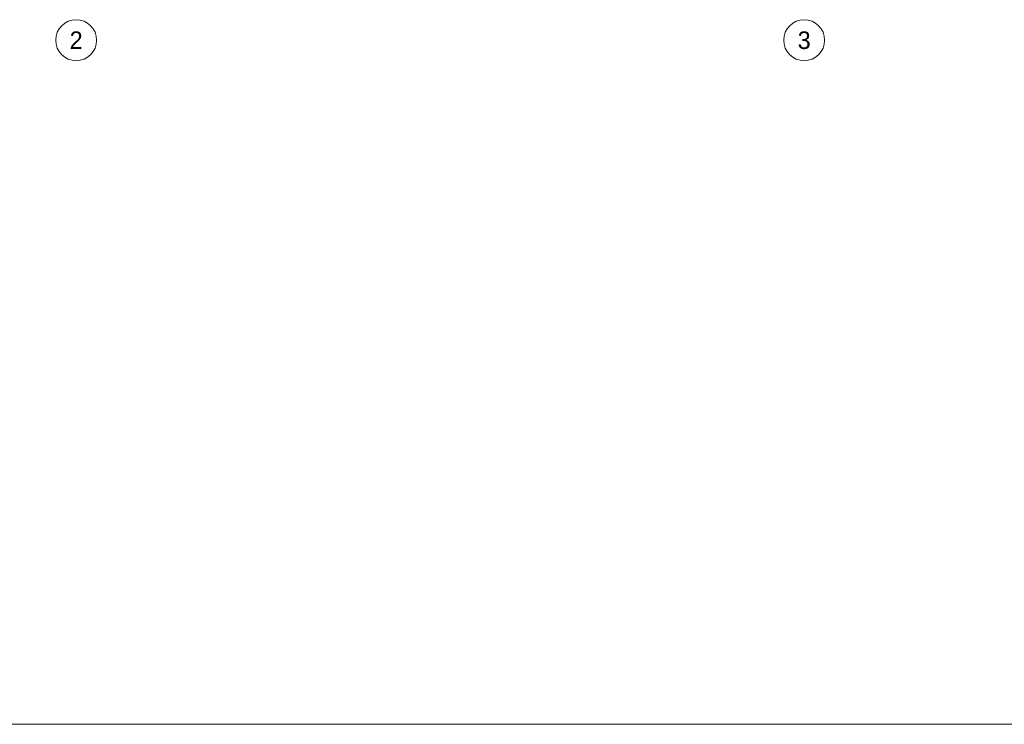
# Model space of a CAD drawing. Header units: metres. Extents: x -12 to 57.2, y -22.2 to 2.8.
# Tile 30 of 126: x 7.6 to 16.1, y -22.2 to -16.2. Entities that reach past the tile are written whole.
import ezdxf
from ezdxf.enums import TextEntityAlignment as Align

# ---------------------------------------------------------------- set-up
doc = ezdxf.new("R2010")
doc.units = ezdxf.units.M
doc.header["$LTSCALE"] = 0.4
doc.header["$MEASUREMENT"] = 0
doc.layers.get('0').update_dxf_attribs({"color": 8, "lineweight": 9})
doc.layers.add('Neubau_R-Konstruktionsraster gross', color=33, linetype='Continuous')
doc.styles.add('ERSTELLTER_STIL_1', font='txt')

msp = doc.modelspace()

# ---------------------------------------------------------------- linework, layer by layer
msp.add_lwpolyline([(33.2001, -15.655), (23.78, -15.655), (23.64, -15.515), (-0.445, -15.515), (-1.275, -15.515), (-1.885, -14.905), (-2.235, -14.555), (-5.6703, -11.1197), (-6.181, -11.1321), (-6.1823, -11.1321), (-6.1838, -11.1321), (-6.2728, -11.1311), (-6.3042, -11.1298), (-11.9962, -10.9075), (-11.9962, -22.195), (-11.9962, -22.195), (57.2295, -22.195)])
at = {"layer": 'Neubau_R-Konstruktionsraster gross', "linetype": 'Continuous', "lineweight": 9, "flags": 128}
for points in [[(8.125, -16.525, 1), (8.125, -16.175, 1)], [(14.35, -16.525, 1), (14.35, -16.175, 1)]]:
    msp.add_lwpolyline(points, format="xyb", close=True, dxfattribs=at)

# ---------------------------------------------------------------- texts
at = {"layer": 'Neubau_R-Konstruktionsraster gross', "style": 'ERSTELLTER_STIL_1'}
for s, p in [('2', (8.125, -16.275)), ('3', (14.35, -16.275))]:
    msp.add_text(s, height=0.15, dxfattribs=at).set_placement(p, align=Align.TOP_CENTER)

doc.saveas('drawing.dxf')
